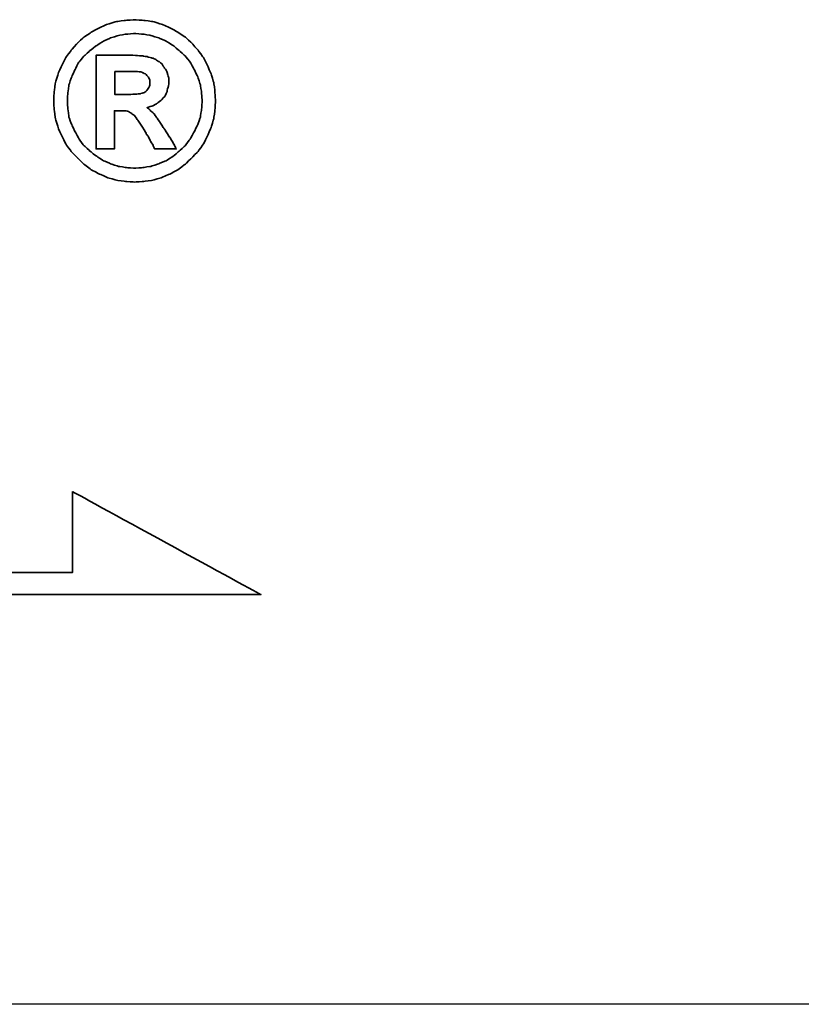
# Model space of a CAD drawing. Header units: millimetres. Extents: x -227 to 3135, y -1502 to 860.
# Tile 148 of 256: x 50 to 57, y -931 to -922. Entities that reach past the tile are written whole.
import ezdxf

# ---------------------------------------------------------------- set-up
doc = ezdxf.new("R2010")
doc.units = ezdxf.units.MM
doc.layers.add('2', color=7, linetype='CONTINUOUS', true_color=0xffffff)
doc.layers.add('DIM', color=4, linetype='CONTINUOUS')
doc.layers.add('layer 1', color=7, linetype='CONTINUOUS')

# ---------------------------------------------------------------- blocks, each defined once
blk = doc.blocks.new('TBI MOTION logo(完整正式版)')
at = {"layer": 'layer 1', "color": 22, "lineweight": 35}
for points, knots in [([(81.20634, 4.98624), (81.20634, 4.98624), (81.18649, 5.32862), (81.18649, 5.32862), (81.18649, 5.32862), (81.18649, 5.32862), (81.13886, 5.66206), (81.13886, 5.66206), (81.13886, 5.66206), (81.13886, 5.66206), (81.04359, 5.97764), (81.04359, 5.97764), (81.04359, 5.97764), (81.04359, 5.97764), (80.91061, 6.29124), (80.91061, 6.29124), (80.91061, 6.29124), (80.91061, 6.29124), (80.75778, 6.58697), (80.75778, 6.58697), (80.75778, 6.58697), (80.75778, 6.58697), (80.5593, 6.85294), (80.5593, 6.85294), (80.5593, 6.85294), (80.5593, 6.85294), (80.33105, 7.1189), (80.33105, 7.1189), (80.33105, 7.1189), (80.33105, 7.1189), (80.09287, 7.33921), (80.09287, 7.33921), (80.09287, 7.33921), (80.09287, 7.33921), (79.815, 7.51982), (79.815, 7.51982), (79.815, 7.51982), (79.815, 7.51982), (79.51133, 7.69051), (79.51133, 7.69051), (79.51133, 7.69051), (79.51133, 7.69051), (79.19773, 7.8235), (79.19773, 7.8235), (79.19773, 7.8235), (79.19773, 7.8235), (78.88215, 7.91877), (78.88215, 7.91877), (78.88215, 7.91877), (78.88215, 7.91877), (78.54871, 7.95846), (78.54871, 7.95846), (78.54871, 7.95846), (78.54871, 7.95846), (78.21526, 7.98625), (78.21526, 7.98625), (78.21526, 7.98625), (78.21526, 7.98625), (77.87388, 7.95846), (77.87388, 7.95846), (77.87388, 7.95846), (77.87388, 7.95846), (77.54044, 7.91877), (77.54044, 7.91877), (77.54044, 7.91877), (77.54044, 7.91877), (77.22485, 7.8235), (77.22485, 7.8235), (77.22485, 7.8235), (77.22485, 7.8235), (76.91027, 7.69051), (76.91027, 7.69051), (76.91027, 7.69051), (76.91027, 7.69051), (76.6056, 7.51982), (76.6056, 7.51982), (76.6056, 7.51982), (76.6056, 7.51982), (76.32972, 7.33921), (76.32972, 7.33921), (76.32972, 7.33921), (76.32972, 7.33921), (76.09154, 7.1189), (76.09154, 7.1189), (76.09154, 7.1189), (76.09154, 7.1189), (75.86329, 6.85294), (75.86329, 6.85294), (75.86329, 6.85294), (75.86329, 6.85294), (75.66382, 6.58697), (75.66382, 6.58697), (75.66382, 6.58697), (75.66382, 6.58697), (75.51099, 6.29124), (75.51099, 6.29124), (75.51099, 6.29124), (75.51099, 6.29124), (75.37702, 5.97764), (75.37702, 5.97764), (75.37702, 5.97764), (75.37702, 5.97764), (75.28175, 5.66206), (75.28175, 5.66206), (75.28175, 5.66206), (75.28175, 5.66206), (75.23411, 5.32862), (75.23411, 5.32862), (75.23411, 5.32862), (75.23411, 5.32862), (75.21625, 4.98624), (75.21625, 4.98624), (75.21625, 4.98624), (75.21625, 4.98624), (75.23411, 4.6528), (75.23411, 4.6528), (75.23411, 4.6528), (75.23411, 4.6528), (75.28175, 4.32035), (75.28175, 4.32035), (75.28175, 4.32035), (75.28175, 4.32035), (75.37702, 3.99583), (75.37702, 3.99583), (75.37702, 3.99583), (75.37702, 3.99583), (75.51099, 3.68224), (75.51099, 3.68224), (75.51099, 3.68224), (75.51099, 3.68224), (75.66382, 3.38749), (75.66382, 3.38749), (75.66382, 3.38749), (75.66382, 3.38749), (75.86329, 3.10963), (75.86329, 3.10963), (75.86329, 3.10963), (75.86329, 3.10963), (76.09154, 2.87145), (76.09154, 2.87145), (76.09154, 2.87145), (76.09154, 2.87145), (76.32972, 2.6432), (76.32972, 2.6432), (76.32972, 2.6432), (76.32972, 2.6432), (76.6056, 2.43381), (76.6056, 2.43381), (76.6056, 2.43381), (76.6056, 2.43381), (76.91027, 2.27205), (76.91027, 2.27205), (76.91027, 2.27205), (76.91027, 2.27205), (77.22485, 2.13906), (77.22485, 2.13906), (77.22485, 2.13906), (77.22485, 2.13906), (77.54044, 2.0438), (77.54044, 2.0438), (77.54044, 2.0438), (77.54044, 2.0438), (77.87388, 1.99616), (77.87388, 1.99616), (77.87388, 1.99616), (77.87388, 1.99616), (78.21526, 1.97631), (78.21526, 1.97631), (78.21526, 1.97631), (78.21526, 1.97631), (78.54871, 1.99616), (78.54871, 1.99616), (78.54871, 1.99616), (78.54871, 1.99616), (78.88215, 2.0438), (78.88215, 2.0438), (78.88215, 2.0438), (78.88215, 2.0438), (79.19773, 2.13906), (79.19773, 2.13906), (79.19773, 2.13906), (79.19773, 2.13906), (79.51133, 2.27205), (79.51133, 2.27205), (79.51133, 2.27205), (79.51133, 2.27205), (79.815, 2.43381), (79.815, 2.43381), (79.815, 2.43381), (79.815, 2.43381), (80.09287, 2.6432), (80.09287, 2.6432), (80.09287, 2.6432), (80.09287, 2.6432), (80.33105, 2.87145), (80.33105, 2.87145), (80.33105, 2.87145), (80.33105, 2.87145), (80.5593, 3.10963), (80.5593, 3.10963), (80.5593, 3.10963), (80.5593, 3.10963), (80.75778, 3.38749), (80.75778, 3.38749), (80.75778, 3.38749), (80.75778, 3.38749), (80.91061, 3.68224), (80.91061, 3.68224), (80.91061, 3.68224), (80.91061, 3.68224), (81.04359, 3.99583), (81.04359, 3.99583), (81.04359, 3.99583), (81.04359, 3.99583), (81.13886, 4.32035), (81.13886, 4.32035), (81.13886, 4.32035), (81.13886, 4.32035), (81.18649, 4.6528), (81.18649, 4.6528), (81.18649, 4.6528), (81.18649, 4.6528), (81.20634, 4.98624), (81.20634, 4.98624)], [0, 0, 0, 0, 0.01785714, 0.01785714, 0.01785714, 0.01785715, 0.03571429, 0.03571429, 0.03571429, 0.0357143, 0.05357143, 0.05357143, 0.05357143, 0.05357144, 0.07142857, 0.07142857, 0.07142857, 0.07142858, 0.08928571, 0.08928571, 0.08928571, 0.08928572, 0.10714286, 0.10714286, 0.10714286, 0.10714287, 0.125, 0.125, 0.125, 0.12500001, 0.14285714, 0.14285714, 0.14285714, 0.14285715, 0.16071429, 0.16071429, 0.16071429, 0.1607143, 0.17857143, 0.17857143, 0.17857143, 0.17857144, 0.19642857, 0.19642857, 0.19642857, 0.19642858, 0.21428571, 0.21428571, 0.21428571, 0.21428572, 0.23214286, 0.23214286, 0.23214286, 0.23214287, 0.25, 0.25, 0.25, 0.25000001, 0.26785714, 0.26785714, 0.26785714, 0.26785715, 0.28571429, 0.28571429, 0.28571429, 0.2857143, 0.30357143, 0.30357143, 0.30357143, 0.30357144, 0.32142857, 0.32142857, 0.32142857, 0.32142858, 0.33928571, 0.33928571, 0.33928571, 0.33928572, 0.35714286, 0.35714286, 0.35714286, 0.35714287, 0.375, 0.375, 0.375, 0.37500001, 0.39285714, 0.39285714, 0.39285714, 0.39285715, 0.41071429, 0.41071429, 0.41071429, 0.4107143, 0.42857143, 0.42857143, 0.42857143, 0.42857144, 0.44642857, 0.44642857, 0.44642857, 0.44642858, 0.46428571, 0.46428571, 0.46428571, 0.46428572, 0.48214286, 0.48214286, 0.48214286, 0.48214287, 0.5, 0.5, 0.5, 0.50000001, 0.51785714, 0.51785714, 0.51785714, 0.51785715, 0.53571429, 0.53571429, 0.53571429, 0.5357143, 0.55357143, 0.55357143, 0.55357143, 0.55357144, 0.57142857, 0.57142857, 0.57142857, 0.57142858, 0.58928571, 0.58928571, 0.58928571, 0.58928572, 0.60714286, 0.60714286, 0.60714286, 0.60714287, 0.625, 0.625, 0.625, 0.62500001, 0.64285714, 0.64285714, 0.64285714, 0.64285715, 0.66071429, 0.66071429, 0.66071429, 0.6607143, 0.67857143, 0.67857143, 0.67857143, 0.67857144, 0.69642857, 0.69642857, 0.69642857, 0.69642858, 0.71428571, 0.71428571, 0.71428571, 0.71428572, 0.73214286, 0.73214286, 0.73214286, 0.73214287, 0.75, 0.75, 0.75, 0.75000001, 0.76785714, 0.76785714, 0.76785714, 0.76785715, 0.78571429, 0.78571429, 0.78571429, 0.7857143, 0.80357143, 0.80357143, 0.80357143, 0.80357144, 0.82142857, 0.82142857, 0.82142857, 0.82142858, 0.83928571, 0.83928571, 0.83928571, 0.83928572, 0.85714286, 0.85714286, 0.85714286, 0.85714287, 0.875, 0.875, 0.875, 0.87500001, 0.89285714, 0.89285714, 0.89285714, 0.89285715, 0.91071429, 0.91071429, 0.91071429, 0.9107143, 0.92857143, 0.92857143, 0.92857143, 0.92857144, 0.94642857, 0.94642857, 0.94642857, 0.94642858, 0.96428571, 0.96428571, 0.96428571, 0.96428572, 0.98214286, 0.98214286, 0.98214286, 0.98214287, 1, 1, 1, 1]), ([(80.71014, 4.98624), (80.71014, 4.98624), (80.69129, 5.29091), (80.69129, 5.29091), (80.69129, 5.29091), (80.69129, 5.29091), (80.64464, 5.57672), (80.64464, 5.57672), (80.64464, 5.57672), (80.64464, 5.57672), (80.54937, 5.87245), (80.54937, 5.87245), (80.54937, 5.87245), (80.54937, 5.87245), (80.41639, 6.14833), (80.41639, 6.14833), (80.41639, 6.14833), (80.41639, 6.14833), (80.27349, 6.41429), (80.27349, 6.41429), (80.27349, 6.41429), (80.27349, 6.41429), (80.08295, 6.64255), (80.08295, 6.64255), (80.08295, 6.64255), (80.08295, 6.64255), (79.86264, 6.84301), (79.86264, 6.84301), (79.86264, 6.84301), (79.86264, 6.84301), (79.63439, 7.03355), (79.63439, 7.03355), (79.63439, 7.03355), (79.63439, 7.03355), (79.37835, 7.1963), (79.37835, 7.1963), (79.37835, 7.1963), (79.37835, 7.1963), (79.10246, 7.30944), (79.10246, 7.30944), (79.10246, 7.30944), (79.10246, 7.30944), (78.81665, 7.40471), (78.81665, 7.40471), (78.81665, 7.40471), (78.81665, 7.40471), (78.511, 7.45234), (78.511, 7.45234), (78.511, 7.45234), (78.511, 7.45234), (78.21526, 7.47219), (78.21526, 7.47219), (78.21526, 7.47219), (78.21526, 7.47219), (77.9106, 7.45234), (77.9106, 7.45234), (77.9106, 7.45234), (77.9106, 7.45234), (77.61685, 7.40471), (77.61685, 7.40471), (77.61685, 7.40471), (77.61685, 7.40471), (77.32012, 7.30944), (77.32012, 7.30944), (77.32012, 7.30944), (77.32012, 7.30944), (77.06309, 7.1963), (77.06309, 7.1963), (77.06309, 7.1963), (77.06309, 7.1963), (76.80606, 7.03355), (76.80606, 7.03355), (76.80606, 7.03355), (76.80606, 7.03355), (76.55797, 6.84301), (76.55797, 6.84301), (76.55797, 6.84301), (76.55797, 6.84301), (76.34063, 6.64255), (76.34063, 6.64255), (76.34063, 6.64255), (76.34063, 6.64255), (76.1491, 6.41429), (76.1491, 6.41429), (76.1491, 6.41429), (76.1491, 6.41429), (76.0062, 6.14833), (76.0062, 6.14833), (76.0062, 6.14833), (76.0062, 6.14833), (75.88314, 5.87245), (75.88314, 5.87245), (75.88314, 5.87245), (75.88314, 5.87245), (75.77794, 5.57672), (75.77794, 5.57672), (75.77794, 5.57672), (75.77794, 5.57672), (75.73924, 5.29091), (75.73924, 5.29091), (75.73924, 5.29091), (75.73924, 5.29091), (75.72039, 4.98624), (75.72039, 4.98624), (75.72039, 4.98624), (75.72039, 4.98624), (75.73924, 4.67165), (75.73924, 4.67165), (75.73924, 4.67165), (75.73924, 4.67165), (75.77794, 4.37791), (75.77794, 4.37791), (75.77794, 4.37791), (75.77794, 4.37791), (75.88314, 4.10102), (75.88314, 4.10102), (75.88314, 4.10102), (75.88314, 4.10102), (76.0062, 3.83407), (76.0062, 3.83407), (76.0062, 3.83407), (76.0062, 3.83407), (76.15902, 3.56811), (76.15902, 3.56811), (76.15902, 3.56811), (76.15902, 3.56811), (76.34063, 3.32001), (76.34063, 3.32001), (76.34063, 3.32001), (76.34063, 3.32001), (76.55797, 3.11955), (76.55797, 3.11955), (76.55797, 3.11955), (76.55797, 3.11955), (76.80606, 2.92901), (76.80606, 2.92901), (76.80606, 2.92901), (76.80606, 2.92901), (77.06309, 2.76725), (77.06309, 2.76725), (77.06309, 2.76725), (77.06309, 2.76725), (77.32012, 2.65412), (77.32012, 2.65412), (77.32012, 2.65412), (77.32012, 2.65412), (77.61685, 2.55786), (77.61685, 2.55786), (77.61685, 2.55786), (77.61685, 2.55786), (77.9106, 2.51022), (77.9106, 2.51022), (77.9106, 2.51022), (77.9106, 2.51022), (78.21526, 2.49137), (78.21526, 2.49137), (78.21526, 2.49137), (78.21526, 2.49137), (78.511, 2.51022), (78.511, 2.51022), (78.511, 2.51022), (78.511, 2.51022), (78.81665, 2.55786), (78.81665, 2.55786), (78.81665, 2.55786), (78.81665, 2.55786), (79.10246, 2.65412), (79.10246, 2.65412), (79.10246, 2.65412), (79.10246, 2.65412), (79.37835, 2.76725), (79.37835, 2.76725), (79.37835, 2.76725), (79.37835, 2.76725), (79.63439, 2.92901), (79.63439, 2.92901), (79.63439, 2.92901), (79.63439, 2.92901), (79.86264, 3.11955), (79.86264, 3.11955), (79.86264, 3.11955), (79.86264, 3.11955), (80.08295, 3.32001), (80.08295, 3.32001), (80.08295, 3.32001), (80.08295, 3.32001), (80.26356, 3.56811), (80.26356, 3.56811), (80.26356, 3.56811), (80.26356, 3.56811), (80.41639, 3.83407), (80.41639, 3.83407), (80.41639, 3.83407), (80.41639, 3.83407), (80.54937, 4.10102), (80.54937, 4.10102), (80.54937, 4.10102), (80.54937, 4.10102), (80.64464, 4.37791), (80.64464, 4.37791), (80.64464, 4.37791), (80.64464, 4.37791), (80.69129, 4.67165), (80.69129, 4.67165), (80.69129, 4.67165), (80.69129, 4.67165), (80.71014, 4.98624), (80.71014, 4.98624)], [0, 0, 0, 0, 0.01923077, 0.01923077, 0.01923077, 0.01923078, 0.03846154, 0.03846154, 0.03846154, 0.03846155, 0.05769231, 0.05769231, 0.05769231, 0.05769232, 0.07692308, 0.07692308, 0.07692308, 0.07692309, 0.09615385, 0.09615385, 0.09615385, 0.09615386, 0.11538462, 0.11538462, 0.11538462, 0.11538463, 0.13461538, 0.13461538, 0.13461538, 0.13461539, 0.15384615, 0.15384615, 0.15384615, 0.15384616, 0.17307692, 0.17307692, 0.17307692, 0.17307693, 0.19230769, 0.19230769, 0.19230769, 0.1923077, 0.21153846, 0.21153846, 0.21153846, 0.21153847, 0.23076923, 0.23076923, 0.23076923, 0.23076924, 0.25, 0.25, 0.25, 0.25000001, 0.26923077, 0.26923077, 0.26923077, 0.26923078, 0.28846154, 0.28846154, 0.28846154, 0.28846155, 0.30769231, 0.30769231, 0.30769231, 0.30769232, 0.32692308, 0.32692308, 0.32692308, 0.32692309, 0.34615385, 0.34615385, 0.34615385, 0.34615386, 0.36538462, 0.36538462, 0.36538462, 0.36538463, 0.38461538, 0.38461538, 0.38461538, 0.38461539, 0.40384615, 0.40384615, 0.40384615, 0.40384616, 0.42307692, 0.42307692, 0.42307692, 0.42307693, 0.44230769, 0.44230769, 0.44230769, 0.4423077, 0.46153846, 0.46153846, 0.46153846, 0.46153847, 0.48076923, 0.48076923, 0.48076923, 0.48076924, 0.5, 0.5, 0.5, 0.50000001, 0.51923077, 0.51923077, 0.51923077, 0.51923078, 0.53846154, 0.53846154, 0.53846154, 0.53846155, 0.55769231, 0.55769231, 0.55769231, 0.55769232, 0.57692308, 0.57692308, 0.57692308, 0.57692309, 0.59615385, 0.59615385, 0.59615385, 0.59615386, 0.61538462, 0.61538462, 0.61538462, 0.61538463, 0.63461538, 0.63461538, 0.63461538, 0.63461539, 0.65384615, 0.65384615, 0.65384615, 0.65384616, 0.67307692, 0.67307692, 0.67307692, 0.67307693, 0.69230769, 0.69230769, 0.69230769, 0.6923077, 0.71153846, 0.71153846, 0.71153846, 0.71153847, 0.73076923, 0.73076923, 0.73076923, 0.73076924, 0.75, 0.75, 0.75, 0.75000001, 0.76923077, 0.76923077, 0.76923077, 0.76923078, 0.78846154, 0.78846154, 0.78846154, 0.78846155, 0.80769231, 0.80769231, 0.80769231, 0.80769232, 0.82692308, 0.82692308, 0.82692308, 0.82692309, 0.84615385, 0.84615385, 0.84615385, 0.84615386, 0.86538462, 0.86538462, 0.86538462, 0.86538463, 0.88461538, 0.88461538, 0.88461538, 0.88461539, 0.90384615, 0.90384615, 0.90384615, 0.90384616, 0.92307692, 0.92307692, 0.92307692, 0.92307693, 0.94230769, 0.94230769, 0.94230769, 0.9423077, 0.96153846, 0.96153846, 0.96153846, 0.96153847, 0.98076923, 0.98076923, 0.98076923, 0.98076924, 1, 1, 1, 1]), ([(76.78721, 3.2823), (76.78721, 3.2823), (76.78721, 3.32001), (76.78721, 3.32001), (76.78721, 3.32001), (76.78721, 3.32001), (76.78721, 3.42422), (76.78721, 3.42422), (76.78721, 3.42422), (76.78721, 3.42422), (76.78721, 3.59689), (76.78721, 3.59689), (76.78721, 3.59689), (76.78721, 3.59689), (76.78721, 3.80529), (76.78721, 3.80529), (76.78721, 3.80529), (76.78721, 3.80529), (76.78721, 4.0524), (76.78721, 4.0524), (76.78721, 4.0524), (76.78721, 4.0524), (76.78721, 4.32035), (76.78721, 4.32035), (76.78721, 4.32035), (76.78721, 4.32035), (76.78721, 4.92868), (76.78721, 4.92868), (76.78721, 4.92868), (76.78721, 4.92868), (76.78721, 5.53801), (76.78721, 5.53801), (76.78721, 5.53801), (76.78721, 5.53801), (76.78721, 5.82482), (76.78721, 5.82482), (76.78721, 5.82482), (76.78721, 5.82482), (76.78721, 6.07291), (76.78721, 6.07291), (76.78721, 6.07291), (76.78721, 6.07291), (76.78721, 6.30017), (76.78721, 6.30017), (76.78721, 6.30017), (76.78721, 6.30017), (76.78721, 6.45399), (76.78721, 6.45399), (76.78721, 6.45399), (76.78721, 6.45399), (76.78721, 6.5572), (76.78721, 6.5572), (76.78721, 6.5572), (76.78721, 6.5572), (76.78721, 6.59689), (76.78721, 6.59689), (76.78721, 6.59689), (76.78721, 6.59689), (76.78721, 6.67232), (76.78721, 6.67232), (76.78721, 6.67232), (76.78721, 6.67232), (76.8537, 6.67232), (76.8537, 6.67232), (76.8537, 6.67232), (76.8537, 6.67232), (76.87355, 6.67232), (76.87355, 6.67232), (76.87355, 6.67232), (76.87355, 6.67232), (76.91027, 6.67232), (76.91027, 6.67232), (76.91027, 6.67232), (76.91027, 6.67232), (77.04424, 6.67232), (77.04424, 6.67232), (77.04424, 6.67232), (77.04424, 6.67232), (77.22485, 6.67232), (77.22485, 6.67232), (77.22485, 6.67232), (77.22485, 6.67232), (77.43524, 6.67232), (77.43524, 6.67232), (77.43524, 6.67232), (77.43524, 6.67232), (77.65357, 6.67232), (77.65357, 6.67232), (77.65357, 6.67232), (77.65357, 6.67232), (77.82625, 6.67232), (77.82625, 6.67232), (77.82625, 6.67232), (77.82625, 6.67232), (77.94037, 6.67232), (77.94037, 6.67232), (77.94037, 6.67232), (77.94037, 6.67232), (77.97709, 6.67232), (77.97709, 6.67232), (77.97709, 6.67232), (77.97709, 6.67232), (77.99694, 6.67232), (77.99694, 6.67232), (77.99694, 6.67232), (77.99694, 6.67232), (78.00686, 6.67232), (78.00686, 6.67232), (78.00686, 6.67232), (78.00686, 6.67232), (78.28275, 6.6624), (78.28275, 6.6624), (78.28275, 6.6624), (78.28275, 6.6624), (78.50107, 6.64255), (78.50107, 6.64255), (78.50107, 6.64255), (78.50107, 6.64255), (78.511, 6.64255), (78.511, 6.64255), (78.511, 6.64255), (78.511, 6.64255), (78.70154, 6.61476), (78.70154, 6.61476), (78.70154, 6.61476), (78.70154, 6.61476), (78.70154, 6.60483), (78.70154, 6.60483), (78.70154, 6.60483), (78.70154, 6.60483), (78.86429, 6.56713), (78.86429, 6.56713), (78.86429, 6.56713), (78.86429, 6.56713), (78.87223, 6.56713), (78.87223, 6.56713), (78.87223, 6.56713), (78.87223, 6.56713), (78.99727, 6.51056), (78.99727, 6.51056), (78.99727, 6.51056), (78.99727, 6.51056), (79.00719, 6.51056), (79.00719, 6.51056), (79.00719, 6.51056), (79.00719, 6.51056), (79.00719, 6.50162), (79.00719, 6.50162), (79.00719, 6.50162), (79.00719, 6.50162), (79.1104, 6.43415), (79.1104, 6.43415), (79.1104, 6.43415), (79.1104, 6.43415), (79.12132, 6.43415), (79.12132, 6.43415), (79.12132, 6.43415), (79.12132, 6.43415), (79.22552, 6.34781), (79.22552, 6.34781), (79.22552, 6.34781), (79.22552, 6.34781), (79.23544, 6.33888), (79.23544, 6.33888), (79.23544, 6.33888), (79.23544, 6.33888), (79.23544, 6.32895), (79.23544, 6.32895), (79.23544, 6.32895), (79.23544, 6.32895), (79.31087, 6.21483), (79.31087, 6.21483), (79.31087, 6.21483), (79.31087, 6.21483), (79.38629, 6.1007), (79.38629, 6.1007), (79.38629, 6.1007), (79.38629, 6.1007), (79.3972, 6.1007), (79.3972, 6.1007), (79.3972, 6.1007), (79.3972, 6.1007), (79.3972, 6.09078), (79.3972, 6.09078), (79.3972, 6.09078), (79.3972, 6.09078), (79.43392, 5.97764), (79.43392, 5.97764), (79.43392, 5.97764), (79.43392, 5.97764), (79.43392, 5.96772), (79.43392, 5.96772), (79.43392, 5.96772), (79.43392, 5.96772), (79.47362, 5.83474), (79.47362, 5.83474), (79.47362, 5.83474), (79.47362, 5.83474), (79.48156, 5.82482), (79.48156, 5.82482), (79.48156, 5.82482), (79.48156, 5.82482), (79.48156, 5.69977), (79.48156, 5.69977), (79.48156, 5.69977), (79.48156, 5.69977), (79.48156, 5.69183), (79.48156, 5.69183), (79.48156, 5.69183), (79.48156, 5.69183), (79.4637, 5.51915), (79.4637, 5.51915), (79.4637, 5.51915), (79.4637, 5.51915), (79.4637, 5.51122), (79.4637, 5.51122), (79.4637, 5.51122), (79.4637, 5.51122), (79.45377, 5.51122), (79.45377, 5.51122), (79.45377, 5.51122), (79.45377, 5.51122), (79.41507, 5.34847), (79.41507, 5.34847), (79.41507, 5.34847), (79.41507, 5.34847), (79.41507, 5.33854), (79.41507, 5.33854), (79.41507, 5.33854), (79.41507, 5.33854), (79.41507, 5.32862), (79.41507, 5.32862), (79.41507, 5.32862), (79.41507, 5.32862), (79.33865, 5.16785), (79.33865, 5.16785), (79.33865, 5.16785), (79.33865, 5.16785), (79.33071, 5.15693), (79.33071, 5.15693), (79.33071, 5.15693), (79.33071, 5.15693), (79.2156, 5.02495), (79.2156, 5.02495), (79.2156, 5.02495), (79.2156, 5.02495), (79.20567, 5.01502), (79.20567, 5.01502), (79.20567, 5.01502), (79.20567, 5.01502), (79.05483, 4.89991), (79.05483, 4.89991), (79.05483, 4.89991), (79.05483, 4.89991), (79.04491, 4.89197), (79.04491, 4.89197), (79.04491, 4.89197), (79.04491, 4.89197), (78.89208, 4.7967), (78.89208, 4.7967), (78.89208, 4.7967), (78.89208, 4.7967), (78.88215, 4.7967), (78.88215, 4.7967), (78.88215, 4.7967), (78.88215, 4.7967), (78.69161, 4.73913), (78.69161, 4.73913), (78.69161, 4.73913), (78.69161, 4.73913), (78.68169, 4.73913), (78.68169, 4.73913), (78.68169, 4.73913), (78.68169, 4.73913), (78.68169, 4.72921), (78.68169, 4.72921), (78.68169, 4.72921), (78.68169, 4.72921), (78.78688, 4.63394), (78.78688, 4.63394), (78.78688, 4.63394), (78.78688, 4.63394), (78.902, 4.52875), (78.902, 4.52875), (78.902, 4.52875), (78.902, 4.52875), (78.91093, 4.52081), (78.91093, 4.52081), (78.91093, 4.52081), (78.91093, 4.52081), (79.02506, 4.36798), (79.02506, 4.36798), (79.02506, 4.36798), (79.02506, 4.36798), (79.1501, 4.1953), (79.1501, 4.1953), (79.1501, 4.1953), (79.1501, 4.1953), (79.1501, 4.18736), (79.1501, 4.18736), (79.1501, 4.18736), (79.1501, 4.18736), (79.29201, 3.96705), (79.29201, 3.96705), (79.29201, 3.96705), (79.29201, 3.96705), (79.31087, 3.93828), (79.31087, 3.93828), (79.31087, 3.93828), (79.31087, 3.93828), (79.32079, 3.93828), (79.32079, 3.93828), (79.32079, 3.93828), (79.32079, 3.93828), (79.3585, 3.87178), (79.3585, 3.87178), (79.3585, 3.87178), (79.3585, 3.87178), (79.50141, 3.64353), (79.50141, 3.64353), (79.50141, 3.64353), (79.50141, 3.64353), (79.51133, 3.64353), (79.51133, 3.64353), (79.51133, 3.64353), (79.51133, 3.64353), (79.64431, 3.41528), (79.64431, 3.41528), (79.64431, 3.41528), (79.64431, 3.41528), (79.68202, 3.3478), (79.68202, 3.3478), (79.68202, 3.3478), (79.68202, 3.3478), (79.70187, 3.31009), (79.70187, 3.31009), (79.70187, 3.31009), (79.70187, 3.31009), (79.7495, 3.2049), (79.7495, 3.2049), (79.7495, 3.2049), (79.7495, 3.2049), (79.64431, 3.2049), (79.64431, 3.2049), (79.64431, 3.2049), (79.64431, 3.2049), (79.62546, 3.2049), (79.62546, 3.2049), (79.62546, 3.2049), (79.62546, 3.2049), (79.53912, 3.2049), (79.53912, 3.2049), (79.53912, 3.2049), (79.53912, 3.2049), (79.31087, 3.2049), (79.31087, 3.2049), (79.31087, 3.2049), (79.31087, 3.2049), (79.08262, 3.2049), (79.08262, 3.2049), (79.08262, 3.2049), (79.08262, 3.2049), (79.00719, 3.2049), (79.00719, 3.2049), (79.00719, 3.2049), (79.00719, 3.2049), (78.98735, 3.2049), (78.98735, 3.2049), (78.98735, 3.2049), (78.98735, 3.2049), (78.94964, 3.2049), (78.94964, 3.2049), (78.94964, 3.2049), (78.94964, 3.2049), (78.92979, 3.24459), (78.92979, 3.24459), (78.92979, 3.24459), (78.92979, 3.24459), (78.91093, 3.2823), (78.91093, 3.2823), (78.91093, 3.2823), (78.91093, 3.2823), (78.91093, 3.29223), (78.91093, 3.29223), (78.91093, 3.29223), (78.91093, 3.29223), (78.89208, 3.3478), (78.89208, 3.3478), (78.89208, 3.3478), (78.89208, 3.3478), (78.78688, 3.52048), (78.78688, 3.52048), (78.78688, 3.52048), (78.78688, 3.52048), (78.69161, 3.7001), (78.69161, 3.7001), (78.69161, 3.7001), (78.69161, 3.7001), (78.6539, 3.7388), (78.6539, 3.7388), (78.6539, 3.7388), (78.6539, 3.7388), (78.64398, 3.74873), (78.64398, 3.74873), (78.64398, 3.74873), (78.64398, 3.74873), (78.64398, 3.75766), (78.64398, 3.75766), (78.64398, 3.75766), (78.64398, 3.75766), (78.63405, 3.78644), (78.63405, 3.78644), (78.63405, 3.78644), (78.63405, 3.78644), (78.48321, 4.04347), (78.48321, 4.04347), (78.48321, 4.04347), (78.48321, 4.04347), (78.33038, 4.2618), (78.33038, 4.2618), (78.33038, 4.2618), (78.33038, 4.2618), (78.20732, 4.43447), (78.20732, 4.43447), (78.20732, 4.43447), (78.20732, 4.43447), (78.09221, 4.52081), (78.09221, 4.52081), (78.09221, 4.52081), (78.09221, 4.52081), (78.02472, 4.56845), (78.02472, 4.56845), (78.02472, 4.56845), (78.02472, 4.56845), (77.9493, 4.60616), (77.9493, 4.60616), (77.9493, 4.60616), (77.9493, 4.60616), (77.8451, 4.61608), (77.8451, 4.61608), (77.8451, 4.61608), (77.8451, 4.61608), (77.71113, 4.61608), (77.71113, 4.61608), (77.71113, 4.61608), (77.71113, 4.61608), (77.69128, 4.61608), (77.69128, 4.61608), (77.69128, 4.61608), (77.69128, 4.61608), (77.67342, 4.61608), (77.67342, 4.61608), (77.67342, 4.61608), (77.67342, 4.61608), (77.5583, 4.61608), (77.5583, 4.61608), (77.5583, 4.61608), (77.5583, 4.61608), (77.46303, 4.61608), (77.46303, 4.61608), (77.46303, 4.61608), (77.46303, 4.61608), (77.46303, 4.54761), (77.46303, 4.54761), (77.46303, 4.54761), (77.46303, 4.54761), (77.46303, 4.47318), (77.46303, 4.47318), (77.46303, 4.47318), (77.46303, 4.47318), (77.46303, 4.24294), (77.46303, 4.24294), (77.46303, 4.24294), (77.46303, 4.24294), (77.46303, 3.99583), (77.46303, 3.99583), (77.46303, 3.99583), (77.46303, 3.99583), (77.46303, 3.72888), (77.46303, 3.72888), (77.46303, 3.72888), (77.46303, 3.72888), (77.46303, 3.51055), (77.46303, 3.51055), (77.46303, 3.51055), (77.46303, 3.51055), (77.46303, 3.42422), (77.46303, 3.42422), (77.46303, 3.42422), (77.46303, 3.42422), (77.46303, 3.35773), (77.46303, 3.35773), (77.46303, 3.35773), (77.46303, 3.35773), (77.46303, 3.30017), (77.46303, 3.30017), (77.46303, 3.30017), (77.46303, 3.30017), (77.46303, 3.2823), (77.46303, 3.2823), (77.46303, 3.2823), (77.46303, 3.2823), (77.46303, 3.2049), (77.46303, 3.2049), (77.46303, 3.2049), (77.46303, 3.2049), (77.39753, 3.2049), (77.39753, 3.2049), (77.39753, 3.2049), (77.39753, 3.2049), (77.37768, 3.2049), (77.37768, 3.2049), (77.37768, 3.2049), (77.37768, 3.2049), (77.32012, 3.2049), (77.32012, 3.2049), (77.32012, 3.2049), (77.32012, 3.2049), (77.12165, 3.2049), (77.12165, 3.2049), (77.12165, 3.2049), (77.12165, 3.2049), (76.94897, 3.2049), (76.94897, 3.2049), (76.94897, 3.2049), (76.94897, 3.2049), (76.8924, 3.2049), (76.8924, 3.2049), (76.8924, 3.2049), (76.8924, 3.2049), (76.8537, 3.2049), (76.8537, 3.2049), (76.8537, 3.2049), (76.8537, 3.2049), (76.78721, 3.2049), (76.78721, 3.2049), (76.78721, 3.2049), (76.78721, 3.2049), (76.78721, 3.2823), (76.78721, 3.2823)], [0, 0, 0, 0, 0.00740741, 0.00740741, 0.00740741, 0.00740742, 0.01481481, 0.01481481, 0.01481481, 0.01481482, 0.02222222, 0.02222222, 0.02222222, 0.02222223, 0.02962963, 0.02962963, 0.02962963, 0.02962964, 0.03703704, 0.03703704, 0.03703704, 0.03703705, 0.04444444, 0.04444444, 0.04444444, 0.04444445, 0.05185185, 0.05185185, 0.05185185, 0.05185186, 0.05925926, 0.05925926, 0.05925926, 0.05925927, 0.06666667, 0.06666667, 0.06666667, 0.06666668, 0.07407407, 0.07407407, 0.07407407, 0.07407408, 0.08148148, 0.08148148, 0.08148148, 0.08148149, 0.08888889, 0.08888889, 0.08888889, 0.0888889, 0.0962963, 0.0962963, 0.0962963, 0.09629631, 0.1037037, 0.1037037, 0.1037037, 0.10370371, 0.11111111, 0.11111111, 0.11111111, 0.11111112, 0.11851852, 0.11851852, 0.11851852, 0.11851853, 0.12592593, 0.12592593, 0.12592593, 0.12592594, 0.13333333, 0.13333333, 0.13333333, 0.13333334, 0.14074074, 0.14074074, 0.14074074, 0.14074075, 0.14814815, 0.14814815, 0.14814815, 0.14814816, 0.15555556, 0.15555556, 0.15555556, 0.15555557, 0.16296296, 0.16296296, 0.16296296, 0.16296297, 0.17037037, 0.17037037, 0.17037037, 0.17037038, 0.17777778, 0.17777778, 0.17777778, 0.17777779, 0.18518519, 0.18518519, 0.18518519, 0.1851852, 0.19259259, 0.19259259, 0.19259259, 0.1925926, 0.2, 0.2, 0.2, 0.20000001, 0.20740741, 0.20740741, 0.20740741, 0.20740742, 0.21481481, 0.21481481, 0.21481481, 0.21481482, 0.22222222, 0.22222222, 0.22222222, 0.22222223, 0.22962963, 0.22962963, 0.22962963, 0.22962964, 0.23703704, 0.23703704, 0.23703704, 0.23703705, 0.24444444, 0.24444444, 0.24444444, 0.24444445, 0.25185185, 0.25185185, 0.25185185, 0.25185186, 0.25925926, 0.25925926, 0.25925926, 0.25925927, 0.26666667, 0.26666667, 0.26666667, 0.26666668, 0.27407407, 0.27407407, 0.27407407, 0.27407408, 0.28148148, 0.28148148, 0.28148148, 0.28148149, 0.28888889, 0.28888889, 0.28888889, 0.2888889, 0.2962963, 0.2962963, 0.2962963, 0.29629631, 0.3037037, 0.3037037, 0.3037037, 0.30370371, 0.31111111, 0.31111111, 0.31111111, 0.31111112, 0.31851852, 0.31851852, 0.31851852, 0.31851853, 0.32592593, 0.32592593, 0.32592593, 0.32592594, 0.33333333, 0.33333333, 0.33333333, 0.33333334, 0.34074074, 0.34074074, 0.34074074, 0.34074075, 0.34814815, 0.34814815, 0.34814815, 0.34814816, 0.35555556, 0.35555556, 0.35555556, 0.35555557, 0.36296296, 0.36296296, 0.36296296, 0.36296297, 0.37037037, 0.37037037, 0.37037037, 0.37037038, 0.37777778, 0.37777778, 0.37777778, 0.37777779, 0.38518519, 0.38518519, 0.38518519, 0.3851852, 0.39259259, 0.39259259, 0.39259259, 0.3925926, 0.4, 0.4, 0.4, 0.40000001, 0.40740741, 0.40740741, 0.40740741, 0.40740742, 0.41481481, 0.41481481, 0.41481481, 0.41481482, 0.42222222, 0.42222222, 0.42222222, 0.42222223, 0.42962963, 0.42962963, 0.42962963, 0.42962964, 0.43703704, 0.43703704, 0.43703704, 0.43703705, 0.44444444, 0.44444444, 0.44444444, 0.44444445, 0.45185185, 0.45185185, 0.45185185, 0.45185186, 0.45925926, 0.45925926, 0.45925926, 0.45925927, 0.46666667, 0.46666667, 0.46666667, 0.46666668, 0.47407407, 0.47407407, 0.47407407, 0.47407408, 0.48148148, 0.48148148, 0.48148148, 0.48148149, 0.48888889, 0.48888889, 0.48888889, 0.4888889, 0.4962963, 0.4962963, 0.4962963, 0.49629631, 0.5037037, 0.5037037, 0.5037037, 0.50370371, 0.51111111, 0.51111111, 0.51111111, 0.51111112, 0.51851852, 0.51851852, 0.51851852, 0.51851853, 0.52592593, 0.52592593, 0.52592593, 0.52592594, 0.53333333, 0.53333333, 0.53333333, 0.53333334, 0.54074074, 0.54074074, 0.54074074, 0.54074075, 0.54814815, 0.54814815, 0.54814815, 0.54814816, 0.55555556, 0.55555556, 0.55555556, 0.55555557, 0.56296296, 0.56296296, 0.56296296, 0.56296297, 0.57037037, 0.57037037, 0.57037037, 0.57037038, 0.57777778, 0.57777778, 0.57777778, 0.57777779, 0.58518519, 0.58518519, 0.58518519, 0.5851852, 0.59259259, 0.59259259, 0.59259259, 0.5925926, 0.6, 0.6, 0.6, 0.60000001, 0.60740741, 0.60740741, 0.60740741, 0.60740742, 0.61481481, 0.61481481, 0.61481481, 0.61481482, 0.62222222, 0.62222222, 0.62222222, 0.62222223, 0.62962963, 0.62962963, 0.62962963, 0.62962964, 0.63703704, 0.63703704, 0.63703704, 0.63703705, 0.64444444, 0.64444444, 0.64444444, 0.64444445, 0.65185185, 0.65185185, 0.65185185, 0.65185186, 0.65925926, 0.65925926, 0.65925926, 0.65925927, 0.66666667, 0.66666667, 0.66666667, 0.66666668, 0.67407407, 0.67407407, 0.67407407, 0.67407408, 0.68148148, 0.68148148, 0.68148148, 0.68148149, 0.68888889, 0.68888889, 0.68888889, 0.6888889, 0.6962963, 0.6962963, 0.6962963, 0.69629631, 0.7037037, 0.7037037, 0.7037037, 0.70370371, 0.71111111, 0.71111111, 0.71111111, 0.71111112, 0.71851852, 0.71851852, 0.71851852, 0.71851853, 0.72592593, 0.72592593, 0.72592593, 0.72592594, 0.73333333, 0.73333333, 0.73333333, 0.73333334, 0.74074074, 0.74074074, 0.74074074, 0.74074075, 0.74814815, 0.74814815, 0.74814815, 0.74814816, 0.75555556, 0.75555556, 0.75555556, 0.75555557, 0.76296296, 0.76296296, 0.76296296, 0.76296297, 0.77037037, 0.77037037, 0.77037037, 0.77037038, 0.77777778, 0.77777778, 0.77777778, 0.77777779, 0.78518519, 0.78518519, 0.78518519, 0.7851852, 0.79259259, 0.79259259, 0.79259259, 0.7925926, 0.8, 0.8, 0.8, 0.80000001, 0.80740741, 0.80740741, 0.80740741, 0.80740742, 0.81481481, 0.81481481, 0.81481481, 0.81481482, 0.82222222, 0.82222222, 0.82222222, 0.82222223, 0.82962963, 0.82962963, 0.82962963, 0.82962964, 0.83703704, 0.83703704, 0.83703704, 0.83703705, 0.84444444, 0.84444444, 0.84444444, 0.84444445, 0.85185185, 0.85185185, 0.85185185, 0.85185186, 0.85925926, 0.85925926, 0.85925926, 0.85925927, 0.86666667, 0.86666667, 0.86666667, 0.86666668, 0.87407407, 0.87407407, 0.87407407, 0.87407408, 0.88148148, 0.88148148, 0.88148148, 0.88148149, 0.88888889, 0.88888889, 0.88888889, 0.8888889, 0.8962963, 0.8962963, 0.8962963, 0.89629631, 0.9037037, 0.9037037, 0.9037037, 0.90370371, 0.91111111, 0.91111111, 0.91111111, 0.91111112, 0.91851852, 0.91851852, 0.91851852, 0.91851853, 0.92592593, 0.92592593, 0.92592593, 0.92592594, 0.93333333, 0.93333333, 0.93333333, 0.93333334, 0.94074074, 0.94074074, 0.94074074, 0.94074075, 0.94814815, 0.94814815, 0.94814815, 0.94814816, 0.95555556, 0.95555556, 0.95555556, 0.95555557, 0.96296296, 0.96296296, 0.96296296, 0.96296297, 0.97037037, 0.97037037, 0.97037037, 0.97037038, 0.97777778, 0.97777778, 0.97777778, 0.97777779, 0.98518519, 0.98518519, 0.98518519, 0.9851852, 0.99259259, 0.99259259, 0.99259259, 0.9925926, 1, 1, 1, 1]), ([(77.48288, 6.07291), (77.48288, 6.07291), (77.48288, 5.99551), (77.48288, 5.99551), (77.48288, 5.99551), (77.48288, 5.99551), (77.48288, 5.82482), (77.48288, 5.82482), (77.48288, 5.82482), (77.48288, 5.82482), (77.48288, 5.63328), (77.48288, 5.63328), (77.48288, 5.63328), (77.48288, 5.63328), (77.48288, 5.46358), (77.48288, 5.46358), (77.48288, 5.46358), (77.48288, 5.46358), (77.48288, 5.29091), (77.48288, 5.29091), (77.48288, 5.29091), (77.48288, 5.29091), (77.48288, 5.21449), (77.48288, 5.21449), (77.48288, 5.21449), (77.48288, 5.21449), (77.50074, 5.21449), (77.50074, 5.21449), (77.50074, 5.21449), (77.50074, 5.21449), (77.71113, 5.21449), (77.71113, 5.21449), (77.71113, 5.21449), (77.71113, 5.21449), (77.94037, 5.21449), (77.94037, 5.21449), (77.94037, 5.21449), (77.94037, 5.21449), (78.01579, 5.21449), (78.01579, 5.21449), (78.01579, 5.21449), (78.01579, 5.21449), (78.03465, 5.21449), (78.03465, 5.21449), (78.03465, 5.21449), (78.03465, 5.21449), (78.2629, 5.23335), (78.2629, 5.23335), (78.2629, 5.23335), (78.2629, 5.23335), (78.42565, 5.24327), (78.42565, 5.24327), (78.42565, 5.24327), (78.42565, 5.24327), (78.54871, 5.28098), (78.54871, 5.28098), (78.54871, 5.28098), (78.54871, 5.28098), (78.62611, 5.32862), (78.62611, 5.32862), (78.62611, 5.32862), (78.62611, 5.32862), (78.69161, 5.40503), (78.69161, 5.40503), (78.69161, 5.40503), (78.69161, 5.40503), (78.73925, 5.48145), (78.73925, 5.48145), (78.73925, 5.48145), (78.73925, 5.48145), (78.77696, 5.55885), (78.77696, 5.55885), (78.77696, 5.55885), (78.77696, 5.55885), (78.77696, 5.65214), (78.77696, 5.65214), (78.77696, 5.65214), (78.77696, 5.65214), (78.76902, 5.76726), (78.76902, 5.76726), (78.76902, 5.76726), (78.76902, 5.76726), (78.71146, 5.87245), (78.71146, 5.87245), (78.71146, 5.87245), (78.71146, 5.87245), (78.62611, 5.96772), (78.62611, 5.96772), (78.62611, 5.96772), (78.62611, 5.96772), (78.511, 6.02528), (78.511, 6.02528), (78.511, 6.02528), (78.511, 6.02528), (78.44451, 6.05306), (78.44451, 6.05306), (78.44451, 6.05306), (78.44451, 6.05306), (78.32046, 6.06299), (78.32046, 6.06299), (78.32046, 6.06299), (78.32046, 6.06299), (78.18748, 6.07291), (78.18748, 6.07291), (78.18748, 6.07291), (78.18748, 6.07291), (77.99694, 6.07291), (77.99694, 6.07291), (77.99694, 6.07291), (77.99694, 6.07291), (77.97709, 6.07291), (77.97709, 6.07291), (77.97709, 6.07291), (77.97709, 6.07291), (77.90167, 6.07291), (77.90167, 6.07291), (77.90167, 6.07291), (77.90167, 6.07291), (77.69128, 6.07291), (77.69128, 6.07291), (77.69128, 6.07291), (77.69128, 6.07291), (77.50074, 6.07291), (77.50074, 6.07291), (77.50074, 6.07291), (77.50074, 6.07291), (77.48288, 6.07291), (77.48288, 6.07291)], [0, 0, 0, 0, 0.03125, 0.03125, 0.03125, 0.03125001, 0.0625, 0.0625, 0.0625, 0.06250001, 0.09375, 0.09375, 0.09375, 0.09375001, 0.125, 0.125, 0.125, 0.12500001, 0.15625, 0.15625, 0.15625, 0.15625001, 0.1875, 0.1875, 0.1875, 0.18750001, 0.21875, 0.21875, 0.21875, 0.21875001, 0.25, 0.25, 0.25, 0.25000001, 0.28125, 0.28125, 0.28125, 0.28125001, 0.3125, 0.3125, 0.3125, 0.31250001, 0.34375, 0.34375, 0.34375, 0.34375001, 0.375, 0.375, 0.375, 0.37500001, 0.40625, 0.40625, 0.40625, 0.40625001, 0.4375, 0.4375, 0.4375, 0.43750001, 0.46875, 0.46875, 0.46875, 0.46875001, 0.5, 0.5, 0.5, 0.50000001, 0.53125, 0.53125, 0.53125, 0.53125001, 0.5625, 0.5625, 0.5625, 0.56250001, 0.59375, 0.59375, 0.59375, 0.59375001, 0.625, 0.625, 0.625, 0.62500001, 0.65625, 0.65625, 0.65625, 0.65625001, 0.6875, 0.6875, 0.6875, 0.68750001, 0.71875, 0.71875, 0.71875, 0.71875001, 0.75, 0.75, 0.75, 0.75000001, 0.78125, 0.78125, 0.78125, 0.78125001, 0.8125, 0.8125, 0.8125, 0.81250001, 0.84375, 0.84375, 0.84375, 0.84375001, 0.875, 0.875, 0.875, 0.87500001, 0.90625, 0.90625, 0.90625, 0.90625001, 0.9375, 0.9375, 0.9375, 0.93750001, 0.96875, 0.96875, 0.96875, 0.96875001, 1, 1, 1, 1]), ([(75.90875, -9.47875), (75.90875, -9.47875), (75.90875, -12.28625), (75.90875, -12.28625), (75.90875, -12.28625), (75.90875, -12.28625), (75.90875, -12.47875), (75.90875, -12.47875), (75.90875, -12.47875), (75.90875, -12.47875), (75.71625, -12.47875), (75.71625, -12.47875), (75.71625, -12.47875), (75.71625, -12.47875), (-88.32875, -12.47875), (-88.32875, -12.47875), (-88.32875, -12.47875), (-88.32875, -12.47875), (-88.32875, -13.29375), (-88.32875, -13.29375), (-88.32875, -13.29375), (-88.32875, -13.29375), (82.89125, -13.29375), (82.89125, -13.29375), (82.89125, -13.29375), (82.89125, -13.29375), (75.90875, -9.47875), (75.90875, -9.47875)], [0, 0, 0, 0, 0.14285714, 0.14285714, 0.14285714, 0.14285715, 0.28571429, 0.28571429, 0.28571429, 0.2857143, 0.42857143, 0.42857143, 0.42857143, 0.42857144, 0.57142857, 0.57142857, 0.57142857, 0.57142858, 0.71428571, 0.71428571, 0.71428571, 0.71428572, 0.85714286, 0.85714286, 0.85714286, 0.85714287, 1, 1, 1, 1])]:
    blk.add_open_spline(points, degree=3, knots=knots, dxfattribs=at)

msp = doc.modelspace()

# ---------------------------------------------------------------- linework, layer by layer
at = {"layer": '2', "linetype": 'Continuous'}
msp.add_line((342.141, -930.9016), (37.2351, -930.9016), dxfattribs=at)

# ---------------------------------------------------------------- block references
at = {"layer": 'DIM', "color": 7, "xscale": 0.246592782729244, "yscale": 0.246592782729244, "zscale": 0.246592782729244}
msp.add_blockref('TBI MOTION logo(完整正式版)', (31.8792, -923.8846), dxfattribs=at)

doc.saveas('drawing.dxf')
